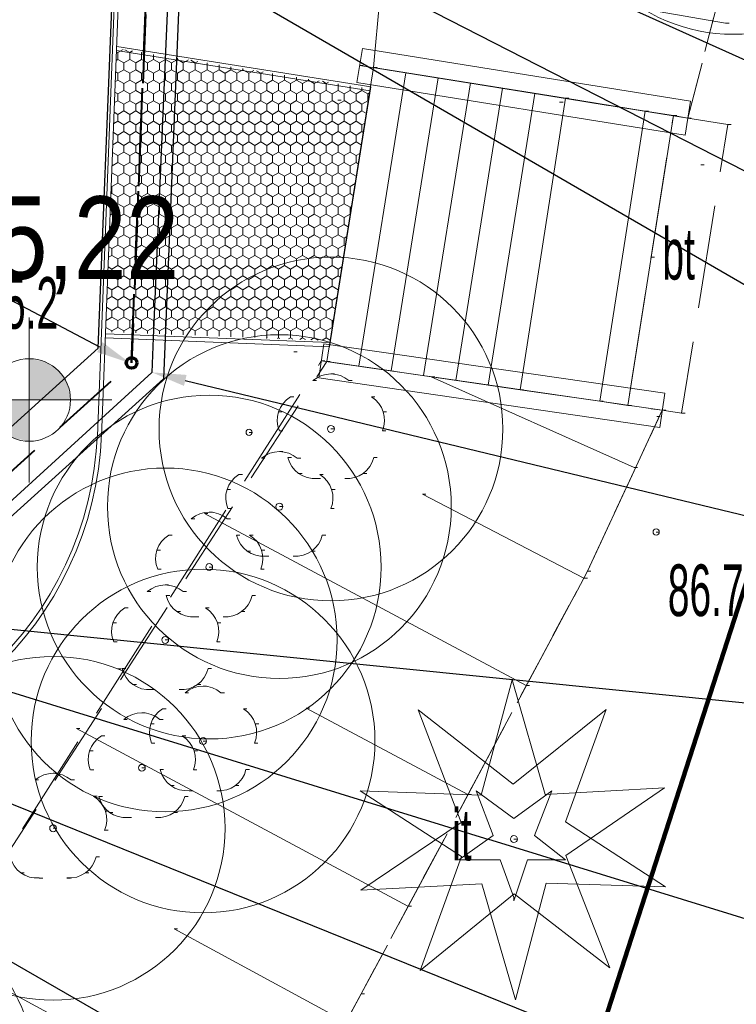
# Model space of a CAD drawing. Extents: x -198213 to 5540361, y 56395 to 5961443.
# Tile 45 of 76: x 5539600 to 5539611, y 5961316 to 5961331. Entities that reach past the tile are written whole.
import ezdxf
from ezdxf import colors
from ezdxf.entities.mleader import LeaderData, LeaderLine
from ezdxf.math import Vec2, Vec3

# ---------------------------------------------------------------- set-up
doc = ezdxf.new("R2010")
doc.units = 0
doc.header["$MEASUREMENT"] = 0
for name, pattern in [('Dashed', [564.444447, 282.222223, -282.222223]), ('KRESKOWAX2', [1.5, 1, -0.5]), ('L_0_03', [1, 0.5, -0.5]), ('L_0_05', [1.75, 1.25, -0.5]), ('L_0_06', [2, 1.5, -0.5]), ('Long Dashed', [2400, 1200, -1200]), ('Wipeout_Contour', [1000, 0, -1000])]:
    doc.linetypes.add(name, pattern=pattern)
for name, color, linetype, lineweight in [('$ IE KABEL NN', 1, 'KRESKOWAX2', 40), ('$ IE RURY OSŁONOWE', 7, 'Continuous', 30), ('$ IE SŁUPY OŚWIETLENIOWE', 7, 'Continuous', 30), ('$ IE_OPISY', 7, 'Continuous', 25), ('$ MP studzienki teletechnika', 40, 'Dashed', 30), ('000_Inne__niezydentyfikowane__Nr_Pióra__7', 8, 'Continuous', 13), ('0_Nr_Pióra__7', 8, 'Continuous', 13), ('Arch drogi_Nr_Pióra__21', 8, 'Continuous', 9), ('Arch opisy_Nr_Pióra__80', 8, 'Continuous', 211), ('arch wypelnienia_Nr_Pióra__22', 8, 'Continuous', 9), ('Arch zieleń_Nr_Pióra__4', 8, 'Continuous', 9), ('bt_Nr_Pióra__7', 8, 'Continuous', 13), ('drzewo_lisciaste_Nr_Pióra__7', 8, 'Continuous', 13), ('inny_obiekt_zagospodarowania_terenu_Atr17_Nr_Pióra__7', 8, 'Continuous', 13), ('inny_obiekt_zagospodarowania_terenu_Nr_Pióra__7', 8, 'Continuous', 13), ('INWENT RZĘDNE_Nr_Pióra__21', 8, 'Continuous', 9), ('KR_ObiektKarto_Nr_Pióra__7', 8, 'Continuous', 13), ('mur_op_Nr_Pióra__7', 8, 'Continuous', 13), ('OT_ZagospodarowanieTerenu_P_Nr_Pióra__96', 8, 'Continuous', 13), ('pikieta_naturalna_Atr2_Nr_Pióra__7', 8, 'Continuous', 13), ('pikieta_naturalna_Nr_Pióra__7', 8, 'Continuous', 13), ('sch_Nr_Pióra__7', 8, 'Continuous', 13), ('skarpa_nieumocniona_Nr_Pióra__7', 8, 'Continuous', 13), ('skarpa_Nr_Pióra__7', 8, 'Continuous', 13)]:
    doc.layers.add(name, color=color, linetype=linetype, lineweight=lineweight)
doc.layers.add('INWENT RZĘDNE', color=8, linetype='Continuous')
doc.layers.add('OT_ZagospodarowanieTerenu_P', color=8, linetype='Continuous')
doc.styles.add('1. Elektrobau_02.2024', font='romans.shx', dxfattribs={"width": 0.8, "oblique": 10})
doc.styles.add('GENERATED_STYLE_3', font='ARIALN.TTF')
doc.styles.add('GENERATED_STYLE_8', font='ARIALN.TTF')
doc.linetypes.add('L_0_29_SHX', pattern='A,0,[1,Rusinowo PAB zagospodarowanie 30.08.20251.Shx,S=5,R=0,X=0,Y=0],-5,0', length=5)

# ---------------------------------------------------------------- blocks, each defined once
blk = doc.blocks.new('Koty wysokościowe_25', base_point=(-113264, 99896))
at = {"layer": 'INWENT RZĘDNE_Nr_Pióra__21', "linetype": 'Continuous'}
for points in [[(-113264, 99896), (-112664, 99896), (-112710, 100126), (-112840, 100321), (-113035, 100451), (-113264, 100496)], [(-113264, 99896), (-113864, 99896), (-113818, 99667), (-113688, 99472), (-113494, 99342), (-113264, 99296)]]:
    blk.add_hatch(color=256, dxfattribs=at).paths.add_polyline_path(points, flags=0)
for p, q in [((-113264, 98696), (-113264, 101096)), ((-114464, 99896), (-112064, 99896))]:
    blk.add_line(p, q, dxfattribs=at)
blk.add_circle((-113264, 99896), 600, dxfattribs=at)
at = {"layer": 'INWENT RZĘDNE_Nr_Pióra__21', "insert": (-114527, 101435), "char_height": 1200, "attachment_point": 7, "style": 'GENERATED_STYLE_3'}
blk.add_mtext('{85,22}', dxfattribs=at)

msp = doc.modelspace()

# ---------------------------------------------------------------- hatches: boundary and pattern name
at = {"layer": 'arch wypelnienia_Nr_Pióra__22', "linetype": 'Continuous'}
h = msp.add_hatch(dxfattribs=at)
h.set_pattern_fill('Hexagonal', color=256, scale=0.001, style=0, pattern_type=2)
h.set_pattern_definition([(90, (5539713.8376, 5961225.37486), (-0.17320508, 0), [0.1, -0.2]), (90, (5539713.751, 5961225.52486), (-0.17320508, 0), [0.1, -0.2]), (150, (5539713.8376, 5961225.47486), (0.08660254, 0.15), [0.1, -0.2]), (150, (5539713.66439, 5961225.47486), (0.08660254, 0.15), [0.1, -0.2]), (210, (5539713.8376, 5961225.37486), (-0.08660254, 0.15), [0.1, -0.2]), (210, (5539713.66439, 5961225.37486), (-0.08660254, 0.15), [0.1, -0.2])])
h.paths.add_polyline_path([(5539605.532, 5961329.796), (5539601.844, 5961330.384), (5539601.683, 5961326.263), (5539604.949, 5961326.135)], flags=0)

# ---------------------------------------------------------------- linework, layer by layer
at = {"layer": '$ IE KABEL NN'}
for points in [[(5539602.061, 5961325.81), (5539602.498, 5961336.875), (5539594.24, 5961337.186), (5539594.266, 5961337.773)], [(5539602.5, 5961336.875), (5539602.061, 5961325.81)], [(5539570.009, 5961326.179), (5539574.511, 5961322.766), (5539597.682, 5961321.859), (5539602.061, 5961325.81)]]:
    msp.add_lwpolyline(points, dxfattribs=at)
at = {"layer": '$ IE RURY OSŁONOWE'}
for points in [[(5539601.575, 5961326.023), (5539601.993, 5961336.408)], [(5539602.965, 5961336.367), (5539602.525, 5961325.578)], [(5539601.575, 5961326.023), (5539599.271, 5961323.944)], [(5539602.525, 5961325.578), (5539599.885, 5961323.195)]]:
    msp.add_lwpolyline(points, dxfattribs=at)
at = {"layer": '$ IE SŁUPY OŚWIETLENIOWE', "color": 1, "lineweight": 70}
msp.add_circle((5539602.061, 5961325.81), 0.0772, dxfattribs=at)
at = {"layer": '$ MP studzienki teletechnika'}
msp.add_lwpolyline([(5539602.747, 5961334.926), (5539602.376, 5961326.173), (5539602.356, 5961325.673), (5539599.916, 5961323.445), (5539598.384, 5961322.131)], dxfattribs=at)
at = {"layer": '000_Inne__niezydentyfikowane__Nr_Pióra__7', "linetype": 'Continuous', "flags": 128}
for points in [[(5539610.7, 5961330.75), (5539608.04, 5961331.22)], [(5539609.37, 5961324.29), (5539606.42, 5961325.61)], [(5539608.64, 5961322.68), (5539606.29, 5961323.9)], [(5539607.8, 5961321.12), (5539603.12, 5961323.62)], [(5539606.08, 5961317.91), (5539601.26, 5961320.49)], [(5539605.18, 5961316.22), (5539602.68, 5961317.58)], [(5539604.24, 5961314.51), (5539599.07, 5961317.32)]]:
    msp.add_lwpolyline(points, dxfattribs=at)
at = {"layer": '0_Nr_Pióra__7', "linetype": 'Continuous'}
for p, q in [((5539610.7, 5961330.75), (5539610.75, 5961330.75)), ((5539605.378, 5961330.135), (5539605.428, 5961330.135)), ((5539605.581, 5961330.108), (5539605.631, 5961330.108)), ((5539605.06, 5961329.63), (5539605.11, 5961329.63)), ((5539608.37, 5961329.66), (5539608.42, 5961329.66)), ((5539608.285, 5961329.605), (5539608.335, 5961329.605)), ((5539609.53, 5961329.47), (5539609.58, 5961329.47)), ((5539609.941, 5961329.407), (5539609.991, 5961329.407)), ((5539610.151, 5961329.37), (5539610.201, 5961329.37)), ((5539610.73, 5961329.28), (5539610.78, 5961329.28)), ((5539610.34, 5961328.69), (5539610.39, 5961328.69)), ((5539609.618, 5961327.35), (5539609.668, 5961327.35)), ((5539609.618, 5961327.35), (5539609.668, 5961327.35)), ((5539604.42, 5961325.97), (5539604.47, 5961325.97)), ((5539604.82, 5961325.84), (5539604.87, 5961325.84)), ((5539604.9, 5961325.83), (5539604.95, 5961325.83)), ((5539604.96, 5961325.65), (5539605.01, 5961325.65)), ((5539604.699, 5961325.553), (5539604.749, 5961325.553)), ((5539605.221, 5961325.553), (5539605.271, 5961325.553)), ((5539606.42, 5961325.61), (5539606.47, 5961325.61)), ((5539607.71, 5961325.42), (5539607.76, 5961325.42)), ((5539604.372, 5961325.316), (5539604.422, 5961325.316)), ((5539605.548, 5961325.316), (5539605.598, 5961325.316)), ((5539608.869, 5961325.253), (5539608.919, 5961325.253)), ((5539609.279, 5961325.193), (5539609.329, 5961325.193)), ((5539604.2, 5961325.098), (5539604.25, 5961325.098)), ((5539605.72, 5961325.098), (5539605.77, 5961325.098)), ((5539609.779, 5961325.121), (5539609.829, 5961325.121)), ((5539610.06, 5961325.08), (5539610.11, 5961325.08)), ((5539609.7, 5961325.03), (5539609.75, 5961325.03)), ((5539603.77, 5961324.8), (5539603.82, 5961324.8)), ((5539604.211, 5961324.821), (5539604.261, 5961324.821)), ((5539604.96, 5961324.85), (5539605.01, 5961324.85)), ((5539605.709, 5961324.821), (5539605.759, 5961324.821)), ((5539604.21, 5961324.52), (5539604.26, 5961324.52)), ((5539603.949, 5961324.423), (5539603.999, 5961324.423)), ((5539604.336, 5961324.435), (5539604.386, 5961324.435)), ((5539604.471, 5961324.423), (5539604.521, 5961324.423)), ((5539605.584, 5961324.435), (5539605.634, 5961324.435)), ((5539603.622, 5961324.186), (5539603.672, 5961324.186)), ((5539604.49, 5961324.202), (5539604.54, 5961324.202)), ((5539604.798, 5961324.186), (5539604.848, 5961324.186)), ((5539605.43, 5961324.202), (5539605.48, 5961324.202)), ((5539609.37, 5961324.29), (5539609.42, 5961324.29)), ((5539604.759, 5961324.127), (5539604.809, 5961324.127)), ((5539605.161, 5961324.127), (5539605.211, 5961324.127)), ((5539603.45, 5961323.968), (5539603.5, 5961323.968)), ((5539604.97, 5961323.968), (5539605.02, 5961323.968)), ((5539606.29, 5961323.9), (5539606.34, 5961323.9)), ((5539603.12, 5961323.62), (5539603.17, 5961323.62)), ((5539603.19, 5961323.64), (5539603.24, 5961323.64)), ((5539603.461, 5961323.691), (5539603.511, 5961323.691)), ((5539604.21, 5961323.72), (5539604.26, 5961323.72)), ((5539604.959, 5961323.691), (5539605.009, 5961323.691)), ((5539602.929, 5961323.543), (5539602.979, 5961323.543)), ((5539603.451, 5961323.543), (5539603.501, 5961323.543)), ((5539609.69, 5961323.35), (5539609.74, 5961323.35)), ((5539602.602, 5961323.306), (5539602.652, 5961323.306)), ((5539603.586, 5961323.305), (5539603.636, 5961323.305)), ((5539603.778, 5961323.306), (5539603.828, 5961323.306)), ((5539604.834, 5961323.305), (5539604.884, 5961323.305)), ((5539602.43, 5961323.088), (5539602.48, 5961323.088)), ((5539603.74, 5961323.072), (5539603.79, 5961323.072)), ((5539603.95, 5961323.088), (5539604, 5961323.088)), ((5539604.68, 5961323.072), (5539604.73, 5961323.072)), ((5539604.009, 5961322.997), (5539604.059, 5961322.997)), ((5539604.411, 5961322.997), (5539604.461, 5961322.997)), ((5539602.441, 5961322.811), (5539602.491, 5961322.811)), ((5539603.19, 5961322.84), (5539603.24, 5961322.84)), ((5539603.939, 5961322.811), (5539603.989, 5961322.811)), ((5539608.69, 5961322.78), (5539608.74, 5961322.78)), ((5539608.64, 5961322.68), (5539608.69, 5961322.68)), ((5539602.289, 5961322.483), (5539602.339, 5961322.483)), ((5539602.55, 5961322.58), (5539602.6, 5961322.58)), ((5539602.811, 5961322.483), (5539602.861, 5961322.483)), ((5539602.566, 5961322.425), (5539602.616, 5961322.425)), ((5539603.814, 5961322.425), (5539603.864, 5961322.425)), ((5539601.962, 5961322.246), (5539602.012, 5961322.246)), ((5539602.72, 5961322.192), (5539602.77, 5961322.192)), ((5539603.138, 5961322.246), (5539603.188, 5961322.246)), ((5539603.66, 5961322.192), (5539603.71, 5961322.192)), ((5539602.989, 5961322.117), (5539603.039, 5961322.117)), ((5539603.391, 5961322.117), (5539603.441, 5961322.117)), ((5539601.79, 5961322.028), (5539601.84, 5961322.028)), ((5539603.31, 5961322.028), (5539603.36, 5961322.028)), ((5539601.801, 5961321.751), (5539601.851, 5961321.751)), ((5539602.55, 5961321.78), (5539602.6, 5961321.78)), ((5539603.299, 5961321.751), (5539603.349, 5961321.751)), ((5539601.86, 5961321.36), (5539601.91, 5961321.36)), ((5539601.926, 5961321.365), (5539601.976, 5961321.365)), ((5539603.174, 5961321.365), (5539603.224, 5961321.365)), ((5539602.08, 5961321.132), (5539602.13, 5961321.132)), ((5539602.349, 5961321.057), (5539602.399, 5961321.057)), ((5539602.751, 5961321.057), (5539602.801, 5961321.057)), ((5539603.02, 5961321.132), (5539603.07, 5961321.132)), ((5539603.1, 5961321.11), (5539603.15, 5961321.11)), ((5539607.8, 5961321.12), (5539607.85, 5961321.12)), ((5539602.839, 5961321.013), (5539602.889, 5961321.013)), ((5539603.361, 5961321.013), (5539603.411, 5961321.013)), ((5539602.512, 5961320.776), (5539602.562, 5961320.776)), ((5539603.688, 5961320.776), (5539603.738, 5961320.776)), ((5539604.6, 5961320.79), (5539604.65, 5961320.79)), ((5539601.949, 5961320.623), (5539601.999, 5961320.623)), ((5539602.21, 5961320.72), (5539602.26, 5961320.72)), ((5539602.471, 5961320.623), (5539602.521, 5961320.623)), ((5539601.26, 5961320.49), (5539601.31, 5961320.49)), ((5539602.34, 5961320.558), (5539602.39, 5961320.558)), ((5539603.86, 5961320.558), (5539603.91, 5961320.558)), ((5539601.622, 5961320.386), (5539601.672, 5961320.386)), ((5539602.798, 5961320.386), (5539602.848, 5961320.386)), ((5539602.351, 5961320.281), (5539602.401, 5961320.281)), ((5539603.1, 5961320.31), (5539603.15, 5961320.31)), ((5539603.849, 5961320.281), (5539603.899, 5961320.281)), ((5539601.45, 5961320.168), (5539601.5, 5961320.168)), ((5539602.97, 5961320.168), (5539603.02, 5961320.168)), ((5539601.461, 5961319.891), (5539601.511, 5961319.891)), ((5539602.21, 5961319.92), (5539602.26, 5961319.92)), ((5539602.476, 5961319.895), (5539602.526, 5961319.895)), ((5539602.959, 5961319.891), (5539603.009, 5961319.891)), ((5539603.724, 5961319.895), (5539603.774, 5961319.895)), ((5539600.659, 5961319.743), (5539600.709, 5961319.743)), ((5539600.92, 5961319.84), (5539600.97, 5961319.84)), ((5539601.181, 5961319.743), (5539601.231, 5961319.743)), ((5539602.63, 5961319.662), (5539602.68, 5961319.662)), ((5539603.57, 5961319.662), (5539603.62, 5961319.662)), ((5539601.508, 5961319.506), (5539601.558, 5961319.506)), ((5539601.586, 5961319.505), (5539601.636, 5961319.505)), ((5539602.834, 5961319.505), (5539602.884, 5961319.505)), ((5539602.899, 5961319.587), (5539602.949, 5961319.587)), ((5539603.301, 5961319.587), (5539603.351, 5961319.587)), ((5539601.68, 5961319.288), (5539601.73, 5961319.288)), ((5539601.74, 5961319.272), (5539601.79, 5961319.272)), ((5539602.009, 5961319.197), (5539602.059, 5961319.197)), ((5539602.411, 5961319.197), (5539602.461, 5961319.197)), ((5539602.68, 5961319.272), (5539602.73, 5961319.272)), ((5539600.92, 5961319.04), (5539600.97, 5961319.04)), ((5539601.669, 5961319.011), (5539601.719, 5961319.011)), ((5539601.544, 5961318.625), (5539601.594, 5961318.625)), ((5539600.45, 5961318.392), (5539600.5, 5961318.392)), ((5539600.719, 5961318.317), (5539600.769, 5961318.317)), ((5539601.121, 5961318.317), (5539601.171, 5961318.317)), ((5539601.39, 5961318.392), (5539601.44, 5961318.392)), ((5539606.08, 5961317.91), (5539606.13, 5961317.91)), ((5539602.68, 5961317.58), (5539602.73, 5961317.58)), ((5539605.4, 5961316.63), (5539605.45, 5961316.63))]:
    msp.add_line(p, q, dxfattribs=at)
at = {"layer": 'Arch drogi_Nr_Pióra__21', "linetype": 'Continuous'}
for p, q in [((5539601.982, 5961335.451), (5539601.563, 5961324.749)), ((5539602.039, 5961335.389), (5539601.623, 5961324.747)), ((5539605.53, 5961329.766), (5539601.843, 5961330.354)), ((5539605.54, 5961329.826), (5539601.845, 5961330.414)), ((5539604.938, 5961326.045), (5539605.54, 5961329.826)), ((5539604.947, 5961326.105), (5539601.682, 5961326.233)), ((5539604.938, 5961326.045), (5539601.679, 5961326.173))]:
    msp.add_line(p, q, dxfattribs=at)
for radius in [5, 4.94]:
    msp.add_arc((5539596.628, 5961324.972), radius, 267.7616, 357.7616, dxfattribs=at)
at = {"layer": 'Arch zieleń_Nr_Pióra__4', "linetype": 'Continuous'}
for q in [(5539606.23, 5961320.764), (5539608.964, 5961320.767)]:
    msp.add_line((5539607.612, 5961319.68), q, dxfattribs=at)
for centre in [(5539610.81, 5961333.09), (5539604.96, 5961324.85), (5539604.21, 5961323.72), (5539603.19, 5961322.84), (5539602.55, 5961321.78), (5539603.1, 5961320.31), (5539600.92, 5961319.04), (5539598.16, 5961315.46)]:
    msp.add_circle(centre, 2.5, dxfattribs=at)
at = {"layer": 'bt_Nr_Pióra__7', "linetype": 'L_0_06', "flags": 128}
msp.add_lwpolyline([(5539609.941, 5961329.407), (5539610.151, 5961329.37), (5539610.73, 5961329.28), (5539610.06, 5961325.08), (5539609.779, 5961325.121), (5539609.279, 5961325.193)], close=True, dxfattribs=at)
at = {"layer": 'drzewo_lisciaste_Nr_Pióra__7', "linetype": 'Continuous'}
for centre in [(5539604.96, 5961324.85), (5539604.21, 5961323.72), (5539603.19, 5961322.84), (5539602.55, 5961321.78), (5539603.1, 5961320.31), (5539602.21, 5961319.92), (5539600.92, 5961319.04)]:
    msp.add_circle(centre, 0.05, dxfattribs=at)
for centre, start, end in [((5539604.96, 5961325.25), 49.272, 130.728), ((5539604.58, 5961324.974), 121.308, 202.548), ((5539605.34, 5961324.974), 337.452, 58.692), ((5539604.21, 5961324.12), 49.272, 130.728), ((5539604.725, 5961324.526), 193.221, 274.871), ((5539605.195, 5961324.526), 265.129, 346.779), ((5539603.83, 5961323.844), 121.308, 202.548), ((5539604.59, 5961323.844), 337.452, 58.692), ((5539603.19, 5961323.24), 49.272, 130.728), ((5539602.81, 5961322.964), 121.308, 202.548), ((5539603.975, 5961323.396), 193.221, 274.871), ((5539603.57, 5961322.964), 337.452, 58.692), ((5539604.445, 5961323.396), 265.129, 346.779), ((5539602.55, 5961322.18), 49.272, 130.728), ((5539602.955, 5961322.516), 193.221, 274.871), ((5539603.425, 5961322.516), 265.129, 346.779), ((5539602.17, 5961321.904), 121.308, 202.548), ((5539602.93, 5961321.904), 337.452, 58.692), ((5539602.315, 5961321.456), 193.221, 274.871), ((5539602.785, 5961321.456), 265.129, 346.779), ((5539603.1, 5961320.71), 49.272, 130.728), ((5539602.72, 5961320.434), 121.308, 202.548), ((5539603.48, 5961320.434), 337.452, 58.692), ((5539602.21, 5961320.32), 49.272, 130.728), ((5539601.83, 5961320.044), 121.308, 202.548), ((5539602.59, 5961320.044), 337.452, 58.692), ((5539602.865, 5961319.986), 193.221, 274.871), ((5539603.335, 5961319.986), 265.129, 346.779), ((5539600.92, 5961319.44), 49.272, 130.728), ((5539601.3, 5961319.164), 337.452, 58.692), ((5539601.975, 5961319.596), 193.221, 274.871), ((5539602.445, 5961319.596), 265.129, 346.779), ((5539600.685, 5961318.716), 193.221, 274.871), ((5539601.155, 5961318.716), 265.129, 346.779)]:
    msp.add_arc(centre, 0.4, start, end, dxfattribs=at)
at = {"layer": 'inny_obiekt_zagospodarowania_terenu_Nr_Pióra__7', "linetype": 'L_0_03', "flags": 128}
msp.add_lwpolyline([(5539610.151, 5961329.37), (5539611.12, 5961333.14), (5539611.64, 5961340.27), (5539612.48, 5961350.68), (5539612.95, 5961360.38), (5539613.33, 5961365.93)], dxfattribs=at)
at = {"layer": 'KR_ObiektKarto_Nr_Pióra__7', "linetype": 'Continuous', "flags": 128}
for points in [[(5539606.05, 5961330.032), (5539605.365, 5961325.762)], [(5539606.519, 5961329.957), (5539605.835, 5961325.694)], [(5539606.988, 5961329.882), (5539606.305, 5961325.625)], [(5539607.457, 5961329.807), (5539606.775, 5961325.556)], [(5539607.926, 5961329.731), (5539607.245, 5961325.488)]]:
    msp.add_lwpolyline(points, dxfattribs=at)
at = {"layer": 'mur_op_Nr_Pióra__7', "linetype": 'Continuous'}
for p, q in [((5539610.191, 5961329.617), (5539605.418, 5961330.382)), ((5539610.111, 5961329.123), (5539605.338, 5961329.888)), ((5539609.815, 5961325.368), (5539604.856, 5961326.087)), ((5539609.743, 5961324.873), (5539604.784, 5961325.593))]:
    msp.add_line(p, q, dxfattribs=at)
at = {"layer": 'mur_op_Nr_Pióra__7', "linetype": 'L_0_29_SHX'}
for p, q in [((5539610.151, 5961329.37), (5539605.378, 5961330.135)), ((5539609.779, 5961325.121), (5539604.82, 5961325.84))]:
    msp.add_line(p, q, dxfattribs=at)
at = {"layer": 'mur_op_Nr_Pióra__7', "linetype": 'Continuous', "flags": 128}
for points in [[(5539605.418, 5961330.382), (5539605.338, 5961329.888)], [(5539610.191, 5961329.617), (5539610.111, 5961329.123)], [(5539604.856, 5961326.087), (5539604.784, 5961325.593)], [(5539609.815, 5961325.368), (5539609.743, 5961324.873)]]:
    msp.add_lwpolyline(points, dxfattribs=at)
at = {"layer": 'pikieta_naturalna_Nr_Pióra__7', "linetype": 'Continuous'}
for centre in [(5539603.77, 5961324.8), (5539609.69, 5961323.35)]:
    msp.add_circle(centre, 0.045, dxfattribs=at)
at = {"layer": 'sch_Nr_Pióra__7', "linetype": 'Continuous', "flags": 128}
for points in [[(5539605.581, 5961330.108), (5539608.37, 5961329.66), (5539607.71, 5961325.42), (5539604.9, 5961325.83)], [(5539608.37, 5961329.66), (5539609.53, 5961329.47), (5539608.869, 5961325.253), (5539607.71, 5961325.42)], [(5539609.941, 5961329.407), (5539609.279, 5961325.193), (5539608.869, 5961325.253), (5539609.53, 5961329.47)]]:
    msp.add_lwpolyline(points, close=True, dxfattribs=at)
at = {"layer": 'skarpa_nieumocniona_Nr_Pióra__7', "linetype": 'L_0_06', "flags": 128}
msp.add_lwpolyline([(5539605.581, 5961330.108), (5539606.21, 5961337.04), (5539607.5, 5961346.46), (5539608.69, 5961355.58), (5539609.63, 5961362.19), (5539610.3, 5961368.66), (5539612.89, 5961368.52), (5539613.33, 5961365.93), (5539612.95, 5961360.38), (5539612.48, 5961350.68), (5539611.64, 5961340.27), (5539611.12, 5961333.14), (5539610.151, 5961329.37)], close=True, dxfattribs=at)

# ---------------------------------------------------------------- block references
at = {"layer": 'INWENT RZĘDNE', "xscale": 0.001, "yscale": 0.001, "zscale": 0.001}
msp.add_blockref('Koty wysokościowe_25', (5539600.573, 5961325.271), dxfattribs=at)

# ---------------------------------------------------------------- texts
at = {"layer": 'bt_Nr_Pióra__7', "linetype": 'Continuous', "insert": (5539609.78, 5961327.773), "char_height": 0.75, "attachment_point": 1, "style": 'GENERATED_STYLE_8'}
msp.add_mtext('{\\W0.660000x;bt}', dxfattribs=at)
at = {"layer": 'pikieta_naturalna_Atr2_Nr_Pióra__7', "linetype": 'Continuous', "char_height": 0.75, "attachment_point": 1, "style": 'GENERATED_STYLE_8'}
for s, insert in [('{\\W0.660000x;85.2}', (5539599.889, 5961327.058)), ('{\\W0.660000x;86.7}', (5539609.859, 5961322.878))]:
    msp.add_mtext(s, dxfattribs=dict(at, insert=insert))

# ---------------------------------------------------------------- leaders
at = {"layer": '$ IE_OPISY'}
ml = msp.add_multileader_mtext('Standard', dxfattribs=at)
ml.set_content('E28', color=7, style='1. Elektrobau_02.2024')
ml.set_leader_properties(linetype='ByLayer', lineweight=-1)
ml.build(insert=Vec2(0, 0))
ml.multileader.update_dxf_attribs({"text_left_attachment_type": 6, "text_right_attachment_type": 6, "dogleg_length": 1.152, "arrow_head_size": 0.5})
ctx = ml.context
ctx.base_point, ctx.char_height, ctx.arrow_head_size, ctx.landing_gap_size, ctx.plane_origin = Vec3(5539616.237, 5961328.36), 1, 0.5, 0.09, Vec3(5539590.695, 5961192.549)
ctx.left_attachment, ctx.right_attachment, ctx.text_align_type, ctx.attachment_type = 6, 6, 2, 2
notes = []
notes.append((ctx, [(0, (1, 1, 0), (5539615.085, 5961328.36), (1, 0), 1.152, [(0, [(5539594.266, 5961337.773)], 0, [])])]))
ctx.mtext.insert, ctx.mtext.width, ctx.mtext.alignment, ctx.mtext.flow_direction = Vec3(5539618.421, 5961329.56), 1.43336, 3, 5
ml = msp.add_multileader_mtext('Standard', dxfattribs=at)
ml.set_content('E27', color=7, style='1. Elektrobau_02.2024')
ml.set_leader_properties(linetype='ByLayer', lineweight=-1)
ml.build(insert=Vec2(0, 0))
ml.multileader.update_dxf_attribs({"text_left_attachment_type": 6, "text_right_attachment_type": 6, "dogleg_length": 1.152, "arrow_head_size": 0.5})
ctx = ml.context
ctx.base_point, ctx.char_height, ctx.arrow_head_size, ctx.landing_gap_size, ctx.plane_origin = Vec3(5539616.268, 5961326.484), 1, 0.5, 0.09, Vec3(5539590.668, 5961191.962)
ctx.left_attachment, ctx.right_attachment, ctx.text_align_type, ctx.attachment_type = 6, 6, 2, 2
notes.append((ctx, [(0, (1, 1, 0), (5539615.116, 5961326.484), (1, 0), 1.152, [(0, [(5539594.22, 5961337.183)], 0, [])])]))
ctx.mtext.insert, ctx.mtext.width, ctx.mtext.alignment, ctx.mtext.flow_direction = Vec3(5539618.515, 5961327.684), 1.43336, 3, 5
ml = msp.add_multileader_mtext('Standard', dxfattribs=at)
ml.set_content('T3', color=7, style='1. Elektrobau_02.2024')
ml.set_leader_properties(linetype='ByLayer', lineweight=-1)
ml.build(insert=Vec2(0, 0))
ml.multileader.update_dxf_attribs({"text_left_attachment_type": 6, "text_right_attachment_type": 6, "dogleg_length": 1.152, "arrow_head_size": 0.5})
ctx = ml.context
ctx.base_point, ctx.char_height, ctx.arrow_head_size, ctx.landing_gap_size, ctx.plane_origin = Vec3(5539616.911, 5961330.342), 1, 0.5, 0.09, Vec3(5539618.106, 5961185.275)
ctx.left_attachment, ctx.right_attachment, ctx.text_align_type, ctx.attachment_type = 6, 6, 2, 2
notes.append((ctx, [(0, (1, 1, 0), (5539615.758, 5961330.342), (1, 0), 1.152, [(0, [(5539602.722, 5961334.954)], 0, [])])]))
ctx.mtext.insert, ctx.mtext.width, ctx.mtext.alignment, ctx.mtext.flow_direction = Vec3(5539618.182, 5961331.542), 1.43336, 3, 5
ml = msp.add_multileader_mtext('Standard', dxfattribs=at)
ml.set_content('E22', color=7, style='1. Elektrobau_02.2024')
ml.set_leader_properties(linetype='ByLayer', lineweight=-1)
ml.build(insert=Vec2(0, 0))
ml.multileader.update_dxf_attribs({"text_left_attachment_type": 6, "text_right_attachment_type": 6, "dogleg_length": 1.152, "arrow_head_size": 0.5})
ctx = ml.context
ctx.base_point, ctx.char_height, ctx.arrow_head_size, ctx.landing_gap_size, ctx.plane_origin = Vec3(5539616.169, 5961324.608), 1, 0.5, 0.09, Vec3(5539598.733, 5961186.765)
ctx.left_attachment, ctx.right_attachment, ctx.text_align_type, ctx.attachment_type = 6, 6, 2, 2
notes.append((ctx, [(0, (1, 1, 0), (5539615.017, 5961324.608), (1, 0), 1.152, [(0, [(5539602.285, 5961331.987)], 0, [])])]))
ctx.mtext.insert, ctx.mtext.width, ctx.mtext.alignment, ctx.mtext.flow_direction = Vec3(5539618.345, 5961325.808), 1.43336, 3, 5
ml = msp.add_multileader_mtext('Standard', dxfattribs=at)
ml.set_content('E21', color=7, style='1. Elektrobau_02.2024')
ml.set_leader_properties(linetype='ByLayer', lineweight=-1)
ml.build(insert=Vec2(0, 0))
ml.multileader.update_dxf_attribs({"text_left_attachment_type": 6, "text_right_attachment_type": 6, "dogleg_length": 1.152, "arrow_head_size": 0.5})
ctx = ml.context
ctx.base_point, ctx.char_height, ctx.arrow_head_size, ctx.landing_gap_size, ctx.plane_origin = Vec3(5539595.48, 5961327.541), 1, 0.5, 0.09, Vec3(5539598.489, 5961180.586)
ctx.left_attachment, ctx.right_attachment, ctx.text_align_type, ctx.attachment_type = 6, 6, 2, 2
notes.append((ctx, [(0, (1, 1, 0), (5539598.741, 5961327.541), (-1, 0), 1.152, [(0, [(5539602.041, 5961325.807)], 0, [])])]))
ctx.mtext.insert, ctx.mtext.width, ctx.mtext.alignment, ctx.mtext.flow_direction = Vec3(5539597.499, 5961328.741), 1.43336, 3, 5
ml = msp.add_multileader_mtext('Standard', dxfattribs=at)
ml.set_content('T4', color=7, style='1. Elektrobau_02.2024')
ml.set_leader_properties(linetype='ByLayer', lineweight=-1)
ml.build(insert=Vec2(0, 0))
ml.multileader.update_dxf_attribs({"text_left_attachment_type": 6, "text_right_attachment_type": 6, "dogleg_length": 1.152, "arrow_head_size": 0.5})
ctx = ml.context
ctx.base_point, ctx.char_height, ctx.arrow_head_size, ctx.landing_gap_size, ctx.plane_origin = Vec3(5539616.045, 5961322.643), 1, 0.5, 0.09, Vec3(5539637.991, 5961168.837)
ctx.left_attachment, ctx.right_attachment, ctx.text_align_type, ctx.attachment_type = 6, 6, 2, 2
notes.append((ctx, [(0, (1, 1, 0), (5539614.893, 5961322.643), (1, 0), 1.152, [(0, [(5539602.356, 5961325.673)], 0, [])])]))
ctx.mtext.insert, ctx.mtext.width, ctx.mtext.alignment, ctx.mtext.flow_direction = Vec3(5539617.275, 5961323.843), 1.43336, 3, 5
ml = msp.add_multileader_mtext('Standard', dxfattribs=at)
ml.set_content('T5', color=7, style='1. Elektrobau_02.2024')
ml.set_leader_properties(linetype='ByLayer', lineweight=-1)
ml.build(insert=Vec2(0, 0))
ml.multileader.update_dxf_attribs({"text_left_attachment_type": 6, "text_right_attachment_type": 6, "dogleg_length": 1.152, "arrow_head_size": 0.5})
ctx = ml.context
ctx.base_point, ctx.char_height, ctx.arrow_head_size, ctx.landing_gap_size, ctx.plane_origin = Vec3(5539615.978, 5961320.48), 1, 0.5, 0.09, Vec3(5539637.991, 5961166.8)
ctx.left_attachment, ctx.right_attachment, ctx.text_align_type, ctx.attachment_type = 6, 6, 2, 2
notes.append((ctx, [(0, (1, 1, 0), (5539614.826, 5961320.48), (1, 0), 1.152, [(0, [(5539598.384, 5961322.131)], 0, [])])]))
ctx.mtext.insert, ctx.mtext.width, ctx.mtext.alignment, ctx.mtext.flow_direction = Vec3(5539617.211, 5961321.68), 1.43336, 3, 5
for ctx, leaders in notes:
    for number, flags, end, landing, length, lines in leaders:
        leader = LeaderData()
        leader.index, (leader.has_last_leader_line, leader.has_dogleg_vector, leader.attachment_direction) = number, flags
        leader.last_leader_point, leader.dogleg_vector, leader.dogleg_length = Vec3(end), Vec3(landing), length
        for number, points, colour, breaks in lines:
            line = LeaderLine()
            line.index, line.vertices, line.color, line.breaks = number, Vec3.list(points), colors.encode_raw_color(colour), breaks
            leader.lines.append(line)
        ctx.leaders.append(leader)

# ---------------------------------------------------------------- wipeouts: each hides what was drawn before it
at = {"color": 254, "linetype": 'Wipeout_Contour', "lineweight": 0, "ltscale": 1555929.677534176}
msp.add_wipeout([(5539607.621, 5961318.034), (5539607.621, 5961317.984), (5539607.821, 5961318.584), (5539608.371, 5961318.584), (5539607.921, 5961318.934), (5539608.171, 5961319.584), (5539607.621, 5961319.184), (5539607.071, 5961319.584), (5539607.321, 5961318.934), (5539606.821, 5961318.584), (5539607.421, 5961318.584)], dxfattribs=at).dxf.layer = 'OT_ZagospodarowanieTerenu_P'

# ---------------------------------------------------------------- next in the draw order: linework, layer by layer
at = {"layer": '000_Inne__niezydentyfikowane__Nr_Pióra__7', "linetype": 'Continuous', "flags": 128}
msp.add_lwpolyline([(5539606.95, 5961319.53), (5539604.6, 5961320.79)], dxfattribs=at)
at = {"layer": '0_Nr_Pióra__7', "linetype": 'Continuous'}
msp.add_line((5539606.95, 5961319.53), (5539607, 5961319.53), dxfattribs=at)
at = {"layer": 'Arch opisy_Nr_Pióra__80', "linetype": 'Long Dashed'}
msp.add_line((5539611.398, 5961323.861), (5539606.798, 5961309.584), dxfattribs=at)
at = {"layer": 'Arch zieleń_Nr_Pióra__4', "linetype": 'Continuous'}
for p, q in [((5539607.143, 5961319.524), (5539607.594, 5961321.199)), ((5539608.077, 5961319.533), (5539607.594, 5961321.199)), ((5539606.856, 5961319.124), (5539606.23, 5961320.764)), ((5539608.372, 5961319.136), (5539608.964, 5961320.767)), ((5539608.077, 5961319.533), (5539609.809, 5961319.627)), ((5539608.377, 5961318.647), (5539609.809, 5961319.627)), ((5539607.143, 5961319.524), (5539605.387, 5961319.585)), ((5539606.86, 5961318.63), (5539605.387, 5961319.585)), ((5539606.856, 5961319.124), (5539605.393, 5961318.138)), ((5539608.372, 5961319.136), (5539609.826, 5961318.191)), ((5539606.86, 5961318.63), (5539606.259, 5961316.97)), ((5539608.377, 5961318.647), (5539609.016, 5961317.011)), ((5539607.154, 5961318.233), (5539605.393, 5961318.138)), ((5539607.154, 5961318.233), (5539607.643, 5961316.546)), ((5539608.092, 5961318.244), (5539607.643, 5961316.546)), ((5539608.092, 5961318.244), (5539609.826, 5961318.191)), ((5539607.626, 5961318.086), (5539606.259, 5961316.97)), ((5539607.626, 5961318.086), (5539609.016, 5961317.011))]:
    msp.add_line(p, q, dxfattribs=at)
at = {"layer": 'inny_obiekt_zagospodarowania_terenu_Nr_Pióra__7', "linetype": 'L_0_03', "flags": 128}
msp.add_lwpolyline([(5539601.53, 5961309.53), (5539605.4, 5961316.63), (5539608.69, 5961322.78), (5539609.779, 5961325.121)], dxfattribs=at)
at = {"layer": 'OT_ZagospodarowanieTerenu_P_Nr_Pióra__96', "linetype": 'Continuous'}
msp.add_line((5539607.621, 5961318.884), (5539607.671, 5961318.884), dxfattribs=at)
at = {"layer": 'OT_ZagospodarowanieTerenu_P_Nr_Pióra__96', "linetype": 'Continuous', "flags": 128}
for points in [[(5539607.621, 5961318.034), (5539607.621, 5961317.984), (5539607.821, 5961318.584), (5539608.371, 5961318.584), (5539607.921, 5961318.934), (5539608.171, 5961319.584), (5539607.621, 5961319.184), (5539607.071, 5961319.584), (5539607.321, 5961318.934), (5539606.821, 5961318.584), (5539607.421, 5961318.584)], [(5539607.621, 5961318.034), (5539607.421, 5961318.584), (5539606.821, 5961318.584), (5539607.321, 5961318.934), (5539607.071, 5961319.584), (5539607.621, 5961319.184), (5539608.171, 5961319.584), (5539607.921, 5961318.934), (5539608.371, 5961318.584), (5539607.821, 5961318.584), (5539607.621, 5961317.984)]]:
    msp.add_lwpolyline(points, close=True, dxfattribs=at)
at = {"layer": 'OT_ZagospodarowanieTerenu_P_Nr_Pióra__96', "linetype": 'Continuous'}
msp.add_circle((5539607.621, 5961318.884), 0.05, dxfattribs=at)
at = {"layer": 'skarpa_nieumocniona_Nr_Pióra__7', "linetype": 'L_0_06', "flags": 128}
msp.add_lwpolyline([(5539612.44, 5961216.99), (5539610.06, 5961218.31), (5539602.52, 5961222.69), (5539595.6, 5961226.77), (5539595.49, 5961231.6), (5539596.67, 5961250.62), (5539595.15, 5961268.63), (5539591.76, 5961277.11), (5539591.61, 5961282.43), (5539591.99, 5961287.81), (5539593.952, 5961294.062), (5539595.56, 5961307.5), (5539598.16, 5961315.46), (5539599.447, 5961317.425), (5539604.82, 5961325.84), (5539609.779, 5961325.121), (5539608.69, 5961322.78), (5539608.64, 5961322.68), (5539605.4, 5961316.63), (5539601.53, 5961309.53), (5539598.8, 5961303.88), (5539597.99, 5961299.75), (5539597.47, 5961296.58), (5539596.26, 5961288.98), (5539595.52, 5961283.49), (5539595.86, 5961280.18), (5539596.22, 5961275.12), (5539597.04, 5961266.24), (5539597.33, 5961260.29), (5539597.52, 5961250.45), (5539597.18, 5961244.27), (5539596.64, 5961232.31), (5539598.25, 5961228.38), (5539605.11, 5961224.61), (5539613.95, 5961219.95)], close=True, dxfattribs=at)
at = {"layer": 'skarpa_Nr_Pióra__7', "linetype": 'L_0_05', "flags": 128}
msp.add_lwpolyline([(5539609.779, 5961325.121), (5539608.69, 5961322.78), (5539608.64, 5961322.68), (5539605.4, 5961316.63), (5539603.41, 5961312.99), (5539601.53, 5961309.53), (5539600.92, 5961308.27), (5539598.8, 5961303.88), (5539597.99, 5961299.75), (5539597.47, 5961296.58), (5539596.66, 5961291.48), (5539596.26, 5961288.98), (5539595.52, 5961283.49), (5539591.61, 5961282.43), (5539593.391, 5961291.106), (5539593.952, 5961294.062), (5539595.56, 5961307.5), (5539598.16, 5961315.46), (5539599.447, 5961317.425), (5539604.9, 5961325.83)], close=True, dxfattribs=at)

# ---------------------------------------------------------------- next in the draw order: texts
at = {"layer": 'inny_obiekt_zagospodarowania_terenu_Atr17_Nr_Pióra__7', "linetype": 'Continuous', "insert": (5539606.724, 5961319.322), "char_height": 0.75, "attachment_point": 1, "style": 'GENERATED_STYLE_8'}
msp.add_mtext('{\\W0.660000x;it}', dxfattribs=at)

# ---------------------------------------------------------------- next in the draw order: leaders
at = {"layer": '$ IE_OPISY'}
ml = msp.add_multileader_mtext('Standard', dxfattribs=at)
ml.set_content('{\\A1;Proj. YKY 5x6mm2}\\PPompa Ciepła', color=7, style='1. Elektrobau_02.2024')
ml.set_leader_properties(linetype='ByLayer', lineweight=-1)
ml.build(insert=Vec2(0, 0))
ml.multileader.update_dxf_attribs({"text_left_attachment_type": 6, "text_right_attachment_type": 6, "dogleg_length": 1.152, "arrow_head_size": 0.5})
ctx = ml.context
ctx.base_point, ctx.char_height, ctx.arrow_head_size, ctx.landing_gap_size, ctx.plane_origin = Vec3(5539611.289, 5961315.428), 1, 0.5, 0.09, Vec3(5539680.997, 5961299.573)
ctx.left_attachment, ctx.right_attachment = 6, 6
notes = []
notes.append((ctx, [(0, (1, 1, 0), (5539610.137, 5961315.428), (1, 0), 1.152, [(0, [(5539589.911, 5961323.6)], 0, [])])]))
ctx.mtext.insert, ctx.mtext.width, ctx.mtext.defined_height, ctx.mtext.flow_direction = Vec3(5539611.379, 5961316.762), 37.49114, 6.767, 5
ml = msp.add_multileader_mtext('Standard', dxfattribs=at)
ml.set_content('E12', color=7, style='1. Elektrobau_02.2024')
ml.set_leader_properties(linetype='ByLayer', lineweight=-1)
ml.build(insert=Vec2(0, 0))
ml.multileader.update_dxf_attribs({"text_left_attachment_type": 6, "text_right_attachment_type": 6, "dogleg_length": 1.152, "arrow_head_size": 0.5})
ctx = ml.context
ctx.base_point, ctx.char_height, ctx.arrow_head_size, ctx.landing_gap_size, ctx.plane_origin = Vec3(5539609.31, 5961305.347), 1, 0.5, 0.09, Vec3(5539574.85, 5961177.388)
ctx.left_attachment, ctx.right_attachment, ctx.text_align_type, ctx.attachment_type = 6, 6, 2, 2
notes.append((ctx, [(0, (1, 1, 0), (5539608.359, 5961305.347), (1, 0), 1.152, [(0, [(5539578.402, 5961322.609)], 0, [])])]))
ctx.mtext.insert, ctx.mtext.width, ctx.mtext.alignment, ctx.mtext.flow_direction = Vec3(5539611.687, 5961306.547), 1.43336, 3, 5
ml = msp.add_multileader_mtext('Standard', dxfattribs=at)
ml.set_content('E17', color=7, style='1. Elektrobau_02.2024')
ml.set_leader_properties(linetype='ByLayer', lineweight=-1)
ml.build(insert=Vec2(0, 0))
ml.multileader.update_dxf_attribs({"text_left_attachment_type": 6, "text_right_attachment_type": 6, "dogleg_length": 1.152, "arrow_head_size": 0.5})
ctx = ml.context
ctx.base_point, ctx.char_height, ctx.arrow_head_size, ctx.landing_gap_size, ctx.plane_origin = Vec3(5539609.954, 5961307.379), 1, 0.5, 0.09, Vec3(5539581.556, 5961177.133)
ctx.left_attachment, ctx.right_attachment, ctx.text_align_type, ctx.attachment_type = 6, 6, 2, 2
notes.append((ctx, [(0, (1, 1, 0), (5539608.927, 5961307.379), (1, 0), 1.152, [(0, [(5539585.108, 5961322.354)], 0, [])])]))
ctx.mtext.insert, ctx.mtext.width, ctx.mtext.alignment, ctx.mtext.flow_direction = Vec3(5539612.326, 5961308.579), 1.43336, 3, 5
ml = msp.add_multileader_mtext('Standard', dxfattribs=at)
ml.set_content('E18', color=7, style='1. Elektrobau_02.2024')
ml.set_leader_properties(linetype='ByLayer', lineweight=-1)
ml.build(insert=Vec2(0, 0))
ml.multileader.update_dxf_attribs({"text_left_attachment_type": 6, "text_right_attachment_type": 6, "dogleg_length": 1.152, "arrow_head_size": 0.5})
ctx = ml.context
ctx.base_point, ctx.char_height, ctx.arrow_head_size, ctx.landing_gap_size, ctx.plane_origin = Vec3(5539610.5, 5961309.562), 1, 0.5, 0.09, Vec3(5539588.044, 5961176.878)
ctx.left_attachment, ctx.right_attachment, ctx.text_align_type, ctx.attachment_type = 6, 6, 2, 2
notes.append((ctx, [(0, (1, 1, 0), (5539609.517, 5961309.562), (1, 0), 1.152, [(0, [(5539589.886, 5961322.128)], 0, [])])]))
ctx.mtext.insert, ctx.mtext.width, ctx.mtext.alignment, ctx.mtext.flow_direction = Vec3(5539612.853, 5961310.762), 1.43336, 3, 5
ml = msp.add_multileader_mtext('Standard', dxfattribs=at)
ml.set_content('E19', color=7, style='1. Elektrobau_02.2024')
ml.set_leader_properties(linetype='ByLayer', lineweight=-1)
ml.build(insert=Vec2(0, 0))
ml.multileader.update_dxf_attribs({"text_left_attachment_type": 6, "text_right_attachment_type": 6, "dogleg_length": 1.152, "arrow_head_size": 0.5})
ctx = ml.context
ctx.base_point, ctx.char_height, ctx.arrow_head_size, ctx.landing_gap_size, ctx.plane_origin = Vec3(5539610.989, 5961311.497), 1, 0.5, 0.09, Vec3(5539591.858, 5961171.409)
ctx.left_attachment, ctx.right_attachment, ctx.text_align_type, ctx.attachment_type = 6, 6, 2, 2
notes.append((ctx, [(0, (1, 1, 0), (5539610.061, 5961311.497), (1, 0), 1.152, [(0, [(5539591.61, 5961322.094)], 0, [])])]))
ctx.mtext.insert, ctx.mtext.width, ctx.mtext.alignment, ctx.mtext.flow_direction = Vec3(5539613.364, 5961312.697), 1.43336, 3, 5
ml = msp.add_multileader_mtext('Standard', dxfattribs=at)
ml.set_content('E20', color=7, style='1. Elektrobau_02.2024')
ml.set_leader_properties(linetype='ByLayer', lineweight=-1)
ml.build(insert=Vec2(0, 0))
ml.multileader.update_dxf_attribs({"text_left_attachment_type": 6, "text_right_attachment_type": 6, "dogleg_length": 1.152, "arrow_head_size": 0.5})
ctx = ml.context
ctx.base_point, ctx.char_height, ctx.arrow_head_size, ctx.landing_gap_size, ctx.plane_origin = Vec3(5539613.214, 5961317.395), 1, 0.5, 0.09, Vec3(5539593.858, 5961177.306)
ctx.left_attachment, ctx.right_attachment, ctx.text_align_type, ctx.attachment_type = 6, 6, 2, 2
notes.append((ctx, [(0, (1, 1, 0), (5539612.061, 5961317.395), (1, 0), 1.152, [(0, [(5539597.605, 5961321.859)], 0, [])])]))
ctx.mtext.insert, ctx.mtext.width, ctx.mtext.alignment, ctx.mtext.flow_direction = Vec3(5539615.389, 5961318.595), 1.43336, 3, 5
for ctx, leaders in notes:
    for number, flags, end, landing, length, lines in leaders:
        leader = LeaderData()
        leader.index, (leader.has_last_leader_line, leader.has_dogleg_vector, leader.attachment_direction) = number, flags
        leader.last_leader_point, leader.dogleg_vector, leader.dogleg_length = Vec3(end), Vec3(landing), length
        for number, points, colour, breaks in lines:
            line = LeaderLine()
            line.index, line.vertices, line.color, line.breaks = number, Vec3.list(points), colors.encode_raw_color(colour), breaks
            leader.lines.append(line)
        ctx.leaders.append(leader)

doc.saveas('drawing.dxf')
